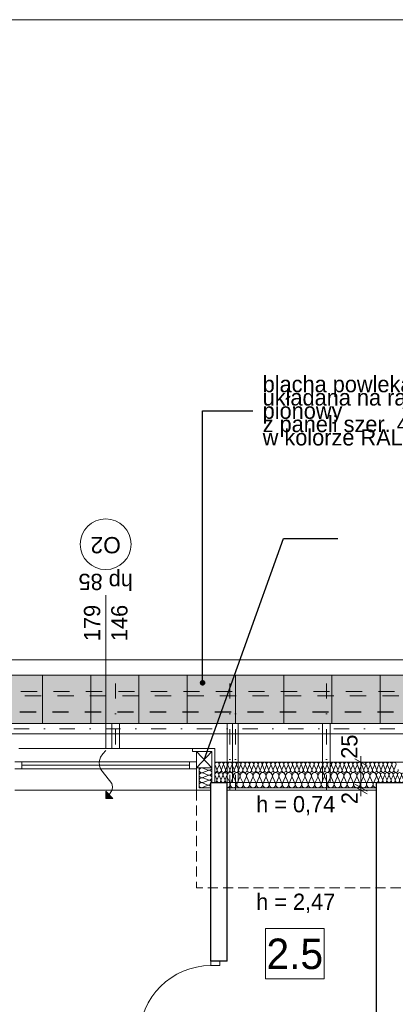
# Model space of a CAD drawing. Extents: x -613240 to -325500, y -25863 to 152403.
# Tile 214 of 254: x -423457 to -419758, y 106217 to 115903. Entities that reach past the tile are written whole.
import ezdxf

# ---------------------------------------------------------------- set-up
doc = ezdxf.new("R2010")
doc.units = 0
doc.header["$MEASUREMENT"] = 0
for name, pattern in [('Dot & Dashed', [450, 150, -150, 0, -150]), ('Krawędzie ukryte', [150, 100, -50]), ('Przerywana', [320, 160, -160])]:
    doc.linetypes.add(name, pattern=pattern)
for name, color, linetype in [('A-Okna', 7, 'Continuous'), ('Arch ocieplenie', 7, 'Continuous'), ('Inwent Izolacje', 7, 'Continuous'), ('INWENT WYMIARY', 7, 'Continuous')]:
    doc.layers.add(name, color=color, linetype=linetype)
for name, color, linetype, lineweight, true_color in [('A-Okna_Nr_Pióra__9', 7, 'Continuous', 13, 0x3dad99), ('Arch dachowki_Nr_Pióra__81', 7, 'Continuous', 9, 0x6a6a6a), ('Arch ocieplenie_Nr_Pióra__44', 7, 'Continuous', 13, 0x029e21), ('Arch opisy okien_Nr_Pióra__9', 7, 'Continuous', 13, 0x3dad99), ('Arch opisy_Nr_Pióra__9', 7, 'Continuous', 13, 0x3dad99), ('Arch wykończenie_Nr_Pióra__3', 7, 'Continuous', 18, 0xff6600), ('Arch wykończenie_Nr_Pióra__4', 7, 'Continuous', 13, 0x029e21), ('arch wypelnienia_Nr_Pióra__2', 7, 'Continuous', 13, 0x7f7f7f), ('Inwent Izolacje_Nr_Pióra__44', 7, 'Continuous', 13, 0x029e21), ('INWENT KONST. DREWNIANA_Nr_Pióra__2', 7, 'Continuous', 13, 0x7f7f7f), ('INWENT.ŚCIANY_Nr_Pióra__2', 7, 'Continuous', 13, 0x7f7f7f)]:
    doc.layers.add(name, color=color, linetype=linetype, lineweight=lineweight, true_color=true_color)
for name, color, linetype, lineweight in [('Arch opisy_Nr_Pióra__21', 7, 'Continuous', 9), ('ARCH TABELA_Nr_Pióra__21', 7, 'Continuous', 9), ('INWENT DACH_Nr_Pióra__21', 7, 'Continuous', 9), ('INWENT KONST. DREWNIANA_Nr_Pióra__21', 7, 'Continuous', 9), ('INWENT OPISY_Nr_Pióra__21', 7, 'Continuous', 9), ('INWENT RURY SPUSTOWE_Nr_Pióra__21', 7, 'Continuous', 9), ('INWENT WYMIARY_Nr_Pióra__21', 7, 'Continuous', 9), ('INWENT. DRZWI_Nr_Pióra__5', 7, 'Continuous', 13), ('INWENT. OKNA_Nr_Pióra__21', 7, 'Continuous', 9), ('INWENT. OKNA_Nr_Pióra__5', 7, 'Continuous', 13), ('INWENT.ŚCIANY_Nr_Pióra__1', 7, 'Continuous', 25), ('INWENT.ŚCIANY_Nr_Pióra__21', 7, 'Continuous', 9), ('Istniejące stropy_Nr_Pióra__5', 7, 'Continuous', 13)]:
    doc.layers.add(name, color=color, linetype=linetype, lineweight=lineweight)
doc.styles.add('GENERATED_STYLE_1', font='txt')
doc.styles.add('GENERATED_STYLE_10', font='arial.ttf')
doc.styles.add('GENERATED_STYLE_2', font='txt')
doc.styles.add('GENERATED_STYLE_3', font='txt')
doc.styles.add('GENERATED_STYLE_4', font='txt')
doc.styles.add('GENERATED_STYLE_5', font='txt')
doc.dimstyles.new('GENERATED_STYLE__3', dxfattribs={"dimtxt": 160.000002, "dimasz": 91.2, "dimexe": 0.18, "dimexo": 0, "dimgap": 0.09, "dimtad": 1, "dimdec": 0, "dimlfac": 0.1, "dimzin": 0, "dimdsep": 46, "dimtxsty": 'GENERATED_STYLE_1', "dimblk": 'ARROWHEAD_2', "dimblk1": 'ARROWHEAD_2', "dimblk2": 'ARROWHEAD_2', "dimcen": 0.09, "dimclrd": 7, "dimclre": 7, "dimclrt": 7, "dimazin": 0, "dimtfac": 1, "dimtdec": 4, "dimtmove": 0, "dimatfit": 3, "dimfxl": 0, "dimtolj": 1, "dimtzin": 0, "dimarcsym": 0})
doc.dimstyles.new('GENERATED_STYLE__8', dxfattribs={"dimtxt": 0.18, "dimasz": 182.4, "dimexe": 0.18, "dimexo": 0.0625, "dimgap": 0.09, "dimtad": 0, "dimtih": 1, "dimtoh": 1, "dimdec": 4, "dimzin": 0, "dimdsep": 46, "dimcen": 0.09, "dimadec": 0, "dimazin": 0, "dimtfac": 1, "dimtdec": 4, "dimtmove": 0, "dimatfit": 3, "dimldrblk": 'ARROWHEAD_5', "dimfxl": 0, "dimtolj": 1, "dimtzin": 0, "dimarcsym": 0})
doc.dimstyles.new('GENERATED_STYLE__9', dxfattribs={"dimtxt": 0.18, "dimasz": 109.44, "dimexe": 0.18, "dimexo": 0.0625, "dimgap": 0.09, "dimtad": 0, "dimtih": 1, "dimtoh": 1, "dimdec": 4, "dimzin": 0, "dimdsep": 46, "dimcen": 0.09, "dimadec": 0, "dimazin": 0, "dimtfac": 1, "dimtdec": 4, "dimtmove": 0, "dimatfit": 3, "dimldrblk": 'ARROWHEAD_11', "dimfxl": 0, "dimtolj": 1, "dimtzin": 0, "dimarcsym": 0})

# ---------------------------------------------------------------- blocks, each defined once
blk = doc.blocks.new('Izolacja cieplna 14_220', base_point=(-421534.9, 108497.6))
at = {"layer": 'Arch ocieplenie_Nr_Pióra__44', "linetype": 'Continuous'}
for p, q in [((-421533.2, 108567.8), (-421515.5, 108527.4)), ((-421511.9, 108527.4), (-421494.2, 108567.8)), ((-421490.7, 108567.8), (-421473, 108527.4)), ((-421469.4, 108527.4), (-421451.8, 108567.8)), ((-421448.2, 108567.8), (-421430.5, 108527.4)), ((-421427, 108527.4), (-421409.3, 108567.8)), ((-421405.7, 108567.8), (-421388, 108527.4)), ((-421384.5, 108527.4), (-421366.8, 108567.8)), ((-421363.2, 108567.8), (-421345.6, 108527.4)), ((-421342, 108527.4), (-421324.3, 108567.8)), ((-421320.7, 108567.8), (-421303.1, 108527.4)), ((-421299.5, 108527.4), (-421281.8, 108567.8)), ((-421278.3, 108567.8), (-421260.6, 108527.4)), ((-421257, 108527.4), (-421239.3, 108567.8)), ((-421235.8, 108567.8), (-421218.1, 108527.4)), ((-421214.5, 108527.4), (-421196.9, 108567.8)), ((-421193.3, 108567.8), (-421175.6, 108527.4)), ((-421172.1, 108527.4), (-421154.4, 108567.8)), ((-421150.8, 108567.8), (-421133.1, 108527.4)), ((-421129.6, 108527.4), (-421111.9, 108567.8)), ((-421108.3, 108567.8), (-421090.7, 108527.4)), ((-421087.1, 108527.4), (-421069.4, 108567.8)), ((-421065.8, 108567.8), (-421048.2, 108527.4)), ((-421044.6, 108527.4), (-421026.9, 108567.8)), ((-421023.4, 108567.8), (-421005.7, 108527.4)), ((-421002.1, 108527.4), (-420984.4, 108567.8)), ((-420980.9, 108567.8), (-420963.2, 108527.4)), ((-420959.6, 108527.4), (-420942, 108567.8)), ((-420938.4, 108567.8), (-420920.7, 108527.4)), ((-420917.2, 108527.4), (-420899.5, 108567.8)), ((-420895.9, 108567.8), (-420878.2, 108527.4)), ((-420874.7, 108527.4), (-420857, 108567.8)), ((-420853.4, 108567.8), (-420835.8, 108527.4)), ((-420832.2, 108527.4), (-420814.5, 108567.8)), ((-420810.9, 108567.8), (-420793.3, 108527.4)), ((-420789.7, 108527.4), (-420772, 108567.8)), ((-420768.5, 108567.8), (-420750.8, 108527.4)), ((-420747.2, 108527.4), (-420729.6, 108567.8)), ((-420726, 108567.8), (-420708.3, 108527.4)), ((-420704.7, 108527.4), (-420687.1, 108567.8)), ((-420683.5, 108567.8), (-420665.8, 108527.4)), ((-420662.3, 108527.4), (-420644.6, 108567.8)), ((-420641, 108567.8), (-420623.3, 108527.4)), ((-420619.8, 108527.4), (-420602.1, 108567.8)), ((-420598.5, 108567.8), (-420580.9, 108527.4)), ((-420577.3, 108527.4), (-420559.6, 108567.8)), ((-420556, 108567.8), (-420538.4, 108527.4)), ((-420534.8, 108527.4), (-420517.1, 108567.8)), ((-420513.6, 108567.8), (-420495.9, 108527.4)), ((-420492.3, 108527.4), (-420474.7, 108567.8)), ((-420471.1, 108567.8), (-420453.4, 108527.4)), ((-420449.8, 108527.4), (-420432.2, 108567.8)), ((-420428.6, 108567.8), (-420410.9, 108527.4)), ((-420407.4, 108527.4), (-420389.7, 108567.8)), ((-420386.1, 108567.8), (-420368.4, 108527.4)), ((-420364.9, 108527.4), (-420347.2, 108567.8)), ((-420343.6, 108567.8), (-420326, 108527.4)), ((-420322.4, 108527.4), (-420304.7, 108567.8)), ((-420301.1, 108567.8), (-420283.5, 108527.4)), ((-420279.9, 108527.4), (-420262.2, 108567.8)), ((-420258.7, 108567.8), (-420241, 108527.4)), ((-420237.4, 108527.4), (-420219.8, 108567.8)), ((-420216.2, 108567.8), (-420198.5, 108527.4)), ((-420194.9, 108527.4), (-420177.3, 108567.8)), ((-420173.7, 108567.8), (-420156, 108527.4)), ((-420152.5, 108527.4), (-420134.8, 108567.8)), ((-420131.2, 108567.8), (-420113.5, 108527.4)), ((-420110, 108527.4), (-420092.3, 108567.8)), ((-420088.7, 108567.8), (-420071.1, 108527.4)), ((-420067.5, 108527.4), (-420049.8, 108567.8)), ((-420046.2, 108567.8), (-420028.6, 108527.4)), ((-420025, 108527.4), (-420007.3, 108567.8)), ((-420003.8, 108567.8), (-419986.1, 108527.4)), ((-419982.5, 108527.4), (-419964.9, 108567.8)), ((-419961.3, 108567.8), (-419943.6, 108527.4)), ((-419940, 108527.4), (-419922.4, 108567.8)), ((-419918.8, 108567.8), (-419901.1, 108527.4)), ((-419897.6, 108527.4), (-419879.9, 108567.8)), ((-419876.3, 108567.8), (-419858.6, 108527.4)), ((-419855.1, 108527.4), (-419837.4, 108567.8)), ((-419833.8, 108567.8), (-419816.2, 108527.4)), ((-419812.6, 108527.4), (-419794.9, 108567.8)), ((-419791.4, 108567.8), (-419773.7, 108527.4)), ((-419770.1, 108527.4), (-419752.4, 108567.8))]:
    blk.add_line(p, q, dxfattribs=at)
for centre, start_param, end_param in [((-421513.7, 108576.3), 4.299595, 8.266775), ((-421471.2, 108576.3), 4.299595, 8.266775), ((-421428.7, 108576.3), 4.299595, 8.266775), ((-421386.3, 108576.3), 4.299595, 8.266775), ((-421343.8, 108576.3), 4.299595, 8.266775), ((-421301.3, 108576.3), 4.299595, 8.266775), ((-421258.8, 108576.3), 4.299595, 8.266775), ((-421216.3, 108576.3), 4.299595, 8.266775), ((-421173.8, 108576.3), 4.299595, 8.266775), ((-421131.4, 108576.3), 4.299595, 8.266775), ((-421088.9, 108576.3), 4.299595, 8.266775), ((-421046.4, 108576.3), 4.299595, 8.266775), ((-421003.9, 108576.3), 4.299595, 8.266775), ((-420961.4, 108576.3), 4.299595, 8.266775), ((-420918.9, 108576.3), 4.299595, 8.266775), ((-420876.5, 108576.3), 4.299595, 8.266775), ((-420834, 108576.3), 4.299595, 8.266775), ((-420791.5, 108576.3), 4.299595, 8.266775), ((-420749, 108576.3), 4.299595, 8.266775), ((-420706.5, 108576.3), 4.299595, 8.266775), ((-420664, 108576.3), 4.299595, 8.266775), ((-420621.6, 108576.3), 4.299595, 8.266775), ((-420579.1, 108576.3), 4.299595, 8.266775), ((-420536.6, 108576.3), 4.299595, 8.266775), ((-420494.1, 108576.3), 4.299595, 8.266775), ((-420451.6, 108576.3), 4.299595, 8.266775), ((-420409.1, 108576.3), 4.299595, 8.266775), ((-420366.7, 108576.3), 4.299595, 8.266775), ((-420324.2, 108576.3), 4.299595, 8.266775), ((-420281.7, 108576.3), 4.299595, 8.266775), ((-420239.2, 108576.3), 4.299595, 8.266775), ((-420196.7, 108576.3), 4.299595, 8.266775), ((-420154.2, 108576.3), 4.299595, 8.266775), ((-420111.8, 108576.3), 4.299595, 8.266775), ((-420069.3, 108576.3), 4.299595, 8.266775), ((-420026.8, 108576.3), 4.299595, 8.266775), ((-419984.3, 108576.3), 4.299595, 8.266775), ((-419941.8, 108576.3), 4.299595, 8.266775), ((-419899.3, 108576.3), 4.299595, 8.266775), ((-419856.9, 108576.3), 4.299595, 8.266775), ((-419814.4, 108576.3), 4.299595, 8.266775), ((-419771.9, 108576.3), 4.299595, 8.266775), ((-421534.9, 108518.9), 3.141593, 5.125182), ((-421492.5, 108518.9), 1.158004, 5.125183), ((-421450, 108518.9), 1.158004, 5.125183), ((-421407.5, 108518.9), 1.158004, 5.125183), ((-421365, 108518.9), 1.158004, 5.125183), ((-421322.5, 108518.9), 1.158004, 5.125183), ((-421280, 108518.9), 1.158004, 5.125183), ((-421237.6, 108518.9), 1.158004, 5.125183), ((-421195.1, 108518.9), 1.158004, 5.125183), ((-421152.6, 108518.9), 1.158004, 5.125183), ((-421110.1, 108518.9), 1.158004, 5.125183), ((-421067.6, 108518.9), 1.158004, 5.125183), ((-421025.1, 108518.9), 1.158004, 5.125183), ((-420982.7, 108518.9), 1.158004, 5.125183), ((-420940.2, 108518.9), 1.158004, 5.125183), ((-420897.7, 108518.9), 1.158004, 5.125183), ((-420855.2, 108518.9), 1.158004, 5.125183), ((-420812.7, 108518.9), 1.158004, 5.125183), ((-420770.2, 108518.9), 1.158004, 5.125183), ((-420727.8, 108518.9), 1.158004, 5.125183), ((-420685.3, 108518.9), 1.158004, 5.125183), ((-420642.8, 108518.9), 1.158004, 5.125183), ((-420600.3, 108518.9), 1.158004, 5.125183), ((-420557.8, 108518.9), 1.158004, 5.125183), ((-420515.4, 108518.9), 1.158004, 5.125183), ((-420472.9, 108518.9), 1.158004, 5.125183), ((-420430.4, 108518.9), 1.158004, 5.125183), ((-420387.9, 108518.9), 1.158004, 5.125183), ((-420345.4, 108518.9), 1.158004, 5.125183), ((-420302.9, 108518.9), 1.158004, 5.125183), ((-420260.5, 108518.9), 1.158004, 5.125183), ((-420218, 108518.9), 1.158004, 5.125183), ((-420175.5, 108518.9), 1.158004, 5.125183), ((-420133, 108518.9), 1.158004, 5.125183), ((-420090.5, 108518.9), 1.158004, 5.125183), ((-420048, 108518.9), 1.158004, 5.125183), ((-420005.6, 108518.9), 1.158004, 5.125183), ((-419963.1, 108518.9), 1.158004, 5.125183), ((-419920.6, 108518.9), 1.158004, 5.125183), ((-419878.1, 108518.9), 1.158004, 5.125183), ((-419835.6, 108518.9), 1.158004, 5.125183), ((-419793.1, 108518.9), 1.158004, 5.125183), ((-419750.7, 108518.9), 1.158004, 5.125183)]:
    blk.add_ellipse(centre, major_axis=(0, 21.3), ratio=0.998768, start_param=start_param, end_param=end_param, dxfattribs=at)
blk = doc.blocks.new('Izolacja cieplna 14_349', base_point=(-421564.9, 108397.6))
at = {"layer": 'Inwent Izolacje_Nr_Pióra__44', "linetype": 'Continuous'}
for p, q in [((-421602.2, 108520.5), (-421652.7, 108540.6)), ((-421652.7, 108496.3), (-421602.2, 108516.4)), ((-421602.2, 108472.1), (-421652.7, 108492.2)), ((-421652.7, 108448), (-421602.2, 108468.1)), ((-421602.2, 108423.8), (-421652.7, 108443.9)), ((-421652.7, 108399.6), (-421602.2, 108419.7))]:
    blk.add_line(p, q, dxfattribs=at)
for centre, start_param, end_param in [((-421663.4, 108518.4), 4.299595, 8.266775), ((-421663.4, 108470.1), 4.299595, 8.266775), ((-421591.5, 108542.6), 1.158004, 3.141593), ((-421591.5, 108494.3), 1.158004, 5.125183), ((-421663.4, 108421.8), 4.299595, 8.266775), ((-421591.5, 108445.9), 1.158004, 5.125183), ((-421591.5, 108397.6), 3.141593, 5.125182)]:
    blk.add_ellipse(centre, major_axis=(-26.6, 0), ratio=0.909034, start_param=start_param, end_param=end_param, dxfattribs=at)
blk = doc.blocks.new('Izolacja cieplna 14_351', base_point=(-421574.9, 108347.6))
at = {"layer": 'Inwent Izolacje_Nr_Pióra__44', "linetype": 'Continuous'}
for p, q in [((-421609.2, 108374.7), (-421655.7, 108395.5)), ((-421655.7, 108349.7), (-421609.2, 108370.5))]:
    blk.add_line(p, q, dxfattribs=at)
for centre, start_param, end_param in [((-421665.5, 108372.6), 5.870392, 9.837571), ((-421599.4, 108397.6), 2.7288, 4.712389), ((-421599.4, 108347.6), 4.712389, 6.695979)]:
    blk.add_ellipse(centre, major_axis=(0, 25), ratio=0.978338, start_param=start_param, end_param=end_param, dxfattribs=at)
blk = doc.blocks.new('Izolacja cieplna 14_352', base_point=(-421534.9, 108397.6))
at = {"layer": 'Inwent Izolacje_Nr_Pióra__44', "linetype": 'Continuous'}
for p, q in [((-421533.3, 108466.5), (-421516.6, 108426.9)), ((-421513.3, 108426.9), (-421496.6, 108466.5)), ((-421493.3, 108466.5), (-421476.6, 108426.9)), ((-421473.3, 108426.9), (-421456.6, 108466.5)), ((-421453.3, 108466.5), (-421436.6, 108426.9)), ((-421433.3, 108426.9), (-421416.6, 108466.5))]:
    blk.add_line(p, q, dxfattribs=at)
for centre, start_param, end_param in [((-421514.9, 108474.9), 4.299595, 8.266775), ((-421474.9, 108474.9), 4.299595, 8.266775), ((-421434.9, 108474.9), 4.299595, 8.266775), ((-421534.9, 108418.5), 3.141593, 5.125182), ((-421494.9, 108418.5), 1.158004, 5.125183), ((-421454.9, 108418.5), 1.158004, 5.125183), ((-421414.9, 108418.5), 1.158004, 3.141593)]:
    blk.add_ellipse(centre, major_axis=(0, 20.9), ratio=0.958209, start_param=start_param, end_param=end_param, dxfattribs=at)
blk = doc.blocks.new('Izolacja cieplna 14_353', base_point=(-419944.9, 108397.6))
at = {"layer": 'Inwent Izolacje_Nr_Pióra__44', "linetype": 'Continuous'}
for p, q in [((-419943.2, 108466.5), (-419926, 108426.9)), ((-419922.5, 108426.9), (-419905.3, 108466.5)), ((-419901.8, 108466.5), (-419884.5, 108426.9)), ((-419881.1, 108426.9), (-419863.8, 108466.5)), ((-419860.3, 108466.5), (-419843.1, 108426.9)), ((-419839.6, 108426.9), (-419822.4, 108466.5)), ((-419818.9, 108466.5), (-419801.7, 108426.9)), ((-419798.2, 108426.9), (-419781, 108466.5)), ((-419777.5, 108466.5), (-419760.3, 108426.9)), ((-419756.8, 108426.9), (-419739.5, 108466.5)), ((-419736.1, 108466.5), (-419718.8, 108426.9)), ((-419715.4, 108426.9), (-419698.1, 108466.5)), ((-419694.6, 108466.5), (-419677.4, 108426.9)), ((-419673.9, 108426.9), (-419656.7, 108466.5))]:
    blk.add_line(p, q, dxfattribs=at)
for centre, start_param, end_param in [((-419924.2, 108474.9), 4.299595, 8.266775), ((-419882.8, 108474.9), 4.299595, 8.266775), ((-419841.4, 108474.9), 4.299595, 8.266775), ((-419799.9, 108474.9), 4.299595, 8.266775), ((-419758.5, 108474.9), 4.299595, 8.266775), ((-419717.1, 108474.9), 4.299595, 8.266775), ((-419675.7, 108474.9), 4.299595, 8.266775), ((-419944.9, 108418.5), 3.141593, 5.125182), ((-419903.5, 108418.5), 1.158004, 5.125183), ((-419862.1, 108418.5), 1.158004, 5.125183), ((-419820.7, 108418.5), 1.158004, 5.125183), ((-419779.2, 108418.5), 1.158004, 5.125183), ((-419737.8, 108418.5), 1.158004, 5.125183), ((-419696.4, 108418.5), 1.158004, 5.125183), ((-419654.9, 108418.5), 1.158004, 3.141593)]:
    blk.add_ellipse(centre, major_axis=(0, 20.9), ratio=0.992431, start_param=start_param, end_param=end_param, dxfattribs=at)
blk = doc.blocks.new('Izolacja cieplna 14_354', base_point=(-421414.9, 108347.6))
at = {"layer": 'Inwent Izolacje_Nr_Pióra__44', "linetype": 'Continuous'}
for p, q in [((-421412.3, 108451.6), (-421385.7, 108391.8)), ((-421380.3, 108391.8), (-421353.7, 108451.6)), ((-421348.3, 108451.6), (-421321.8, 108391.8)), ((-421316.4, 108391.8), (-421289.8, 108451.6)), ((-421284.4, 108451.6), (-421257.8, 108391.8)), ((-421252.5, 108391.8), (-421225.9, 108451.6)), ((-421220.5, 108451.6), (-421193.9, 108391.8)), ((-421188.6, 108391.8), (-421162, 108451.6)), ((-421156.6, 108451.6), (-421130, 108391.8)), ((-421124.7, 108391.8), (-421098.1, 108451.6)), ((-421092.7, 108451.6), (-421066.1, 108391.8)), ((-421060.7, 108391.8), (-421034.2, 108451.6)), ((-421028.8, 108451.6), (-421002.2, 108391.8)), ((-420996.8, 108391.8), (-420970.2, 108451.6)), ((-420964.9, 108451.6), (-420938.3, 108391.8)), ((-420932.9, 108391.8), (-420906.3, 108451.6)), ((-420901, 108451.6), (-420874.4, 108391.8)), ((-420869, 108391.8), (-420842.4, 108451.6)), ((-420837, 108451.6), (-420810.5, 108391.8)), ((-420805.1, 108391.8), (-420778.5, 108451.6)), ((-420773.1, 108451.6), (-420746.5, 108391.8)), ((-420741.2, 108391.8), (-420714.6, 108451.6)), ((-420709.2, 108451.6), (-420682.6, 108391.8)), ((-420677.3, 108391.8), (-420650.7, 108451.6)), ((-420645.3, 108451.6), (-420618.7, 108391.8)), ((-420613.4, 108391.8), (-420586.8, 108451.6)), ((-420581.4, 108451.6), (-420554.8, 108391.8)), ((-420549.4, 108391.8), (-420522.8, 108451.6)), ((-420517.5, 108451.6), (-420490.9, 108391.8)), ((-420485.5, 108391.8), (-420458.9, 108451.6)), ((-420453.6, 108451.6), (-420427, 108391.8)), ((-420421.6, 108391.8), (-420395, 108451.6)), ((-420389.7, 108451.6), (-420363.1, 108391.8)), ((-420357.7, 108391.8), (-420331.1, 108451.6)), ((-420325.7, 108451.6), (-420299.2, 108391.8)), ((-420293.8, 108391.8), (-420267.2, 108451.6)), ((-420261.8, 108451.6), (-420235.2, 108391.8)), ((-420229.9, 108391.8), (-420203.3, 108451.6)), ((-420197.9, 108451.6), (-420171.3, 108391.8)), ((-420166, 108391.8), (-420139.4, 108451.6)), ((-420134, 108451.6), (-420107.4, 108391.8)), ((-420102, 108391.8), (-420075.5, 108451.6)), ((-420070.1, 108451.6), (-420043.5, 108391.8)), ((-420038.1, 108391.8), (-420011.5, 108451.6)), ((-420006.2, 108451.6), (-419979.6, 108391.8)), ((-419974.2, 108391.8), (-419947.6, 108451.6))]:
    blk.add_line(p, q, dxfattribs=at)
for centre, start_param, end_param in [((-421383, 108464.2), 5.870392, 9.837571), ((-421319.1, 108464.2), 5.870392, 9.837571), ((-421255.2, 108464.2), 5.870392, 9.837571), ((-421191.3, 108464.2), 5.870392, 9.837571), ((-421127.3, 108464.2), 5.870392, 9.837571), ((-421063.4, 108464.2), 5.870392, 9.837571), ((-420999.5, 108464.2), 5.870392, 9.837571), ((-420935.6, 108464.2), 5.870392, 9.837571), ((-420871.7, 108464.2), 5.870392, 9.837571), ((-420807.8, 108464.2), 5.870392, 9.837571), ((-420743.9, 108464.2), 5.870392, 9.837571), ((-420679.9, 108464.2), 5.870392, 9.837571), ((-420616, 108464.2), 5.870392, 9.837571), ((-420552.1, 108464.2), 5.870392, 9.837571), ((-420488.2, 108464.2), 5.870392, 9.837571), ((-420424.3, 108464.2), 5.870392, 9.837571), ((-420360.4, 108464.2), 5.870392, 9.837571), ((-420296.5, 108464.2), 5.870392, 9.837571), ((-420232.6, 108464.2), 5.870392, 9.837571), ((-420168.6, 108464.2), 5.870392, 9.837571), ((-420104.7, 108464.2), 5.870392, 9.837571), ((-420040.8, 108464.2), 5.870392, 9.837571), ((-419976.9, 108464.2), 5.870392, 9.837571), ((-421414.9, 108379.1), 4.712389, 6.695979), ((-421351, 108379.1), 2.7288, 6.695979), ((-421287.1, 108379.1), 2.7288, 6.695979), ((-421223.2, 108379.1), 2.7288, 6.695979), ((-421159.3, 108379.1), 2.7288, 6.695979), ((-421095.4, 108379.1), 2.7288, 6.695979), ((-421031.5, 108379.1), 2.7288, 6.695979), ((-420967.6, 108379.1), 2.7288, 6.695979), ((-420903.6, 108379.1), 2.7288, 6.695979), ((-420839.7, 108379.1), 2.7288, 6.695979), ((-420775.8, 108379.1), 2.7288, 6.695979), ((-420711.9, 108379.1), 2.7288, 6.695979), ((-420648, 108379.1), 2.7288, 6.695979), ((-420584.1, 108379.1), 2.7288, 6.695979), ((-420520.2, 108379.1), 2.7288, 6.695979), ((-420456.3, 108379.1), 2.7288, 6.695979), ((-420392.3, 108379.1), 2.7288, 6.695979), ((-420328.4, 108379.1), 2.7288, 6.695979), ((-420264.5, 108379.1), 2.7288, 6.695979), ((-420200.6, 108379.1), 2.7288, 6.695979), ((-420136.7, 108379.1), 2.7288, 6.695979), ((-420072.8, 108379.1), 2.7288, 6.695979), ((-420008.9, 108379.1), 2.7288, 6.695979), ((-419944.9, 108379.1), 2.7288, 4.712389)]:
    blk.add_ellipse(centre, major_axis=(32, 0), ratio=0.985907, start_param=start_param, end_param=end_param, dxfattribs=at)
blk = doc.blocks.new('Krzywa_25', base_point=(-422609.9, 108713.5))
at = {"layer": 'A-Okna_Nr_Pióra__9', "linetype": 'Continuous'}
blk.add_hatch(color=256, dxfattribs=at).paths.add_polyline_path([(-422609.9, 108242.9), (-422609.5, 108313.6), (-422539.2, 108242.5)], flags=0)
for p, q in [((-422609.9, 108242.9), (-422609.5, 108313.6)), ((-422609.5, 108313.6), (-422539.2, 108242.5)), ((-422609.9, 108242.9), (-422539.2, 108242.5))]:
    blk.add_line(p, q, dxfattribs=at)
at = {"layer": 'A-Okna_Nr_Pióra__9', "linetype": 'Continuous', "flags": 128}
blk.add_lwpolyline([(-422609.9, 108713.5), (-422639.1, 108682.3), (-422660.4, 108647.3), (-422672.6, 108602.6), (-422670, 108563.9), (-422657.1, 108527.4), (-422609.9, 108462.9), (-422550.3, 108389.6), (-422543.2, 108357.6), (-422547.2, 108327.7), (-422574.4, 108278.1)], dxfattribs=at)
blk = doc.blocks.new('*D785')
at = {"layer": 'INWENT WYMIARY_Nr_Pióra__21', "linetype": 'Continuous'}
for p, q in [((-420006.9, 108347.6), (-420186.9, 108347.6)), ((-420006.9, 108322.6), (-420186.9, 108322.6)), ((-420156.9, 108382.3), (-420036.9, 108313)), ((-420036.9, 108288), (-420156.9, 108357.3)), ((-420096.9, 108322.6), (-420096.9, 108347.6)), ((-420096.9, 108263.9), (-420096.9, 108322.6))]:
    blk.add_line(p, q, dxfattribs=at)
at = {"layer": 'INWENT WYMIARY_Nr_Pióra__21', "char_height": 160, "attachment_point": 7, "rotation": 90, "style": 'GENERATED_STYLE_1'}
for s, insert in [('{25}', (-420128.9, 108632.3)), ('{2}', (-420128.9, 108185.5))]:
    blk.add_mtext(s, dxfattribs=dict(at, insert=insert))
blk = doc.blocks.new('ARROWHEAD_2')
at = {"color": 0, "linetype": 'Continuous', "lineweight": 0}
for p, q in [((0, 0), (-1, 0)), ((-0.38, -0.66), (0.38, 0.66))]:
    blk.add_line(p, q, dxfattribs=at)
blk = doc.blocks.new('*D786')
at = {"layer": 'INWENT WYMIARY_Nr_Pióra__21', "linetype": 'Continuous'}
for p, q in [((-420006.9, 108597.6), (-420186.9, 108597.6)), ((-420036.9, 108563), (-420156.9, 108632.3)), ((-420096.9, 108597.6), (-420096.9, 108656.3)), ((-420096.9, 108347.6), (-420096.9, 108597.6)), ((-420006.9, 108347.6), (-420186.9, 108347.6)), ((-420156.9, 108382.3), (-420036.9, 108313)), ((-420036.9, 108288), (-420156.9, 108357.3))]:
    blk.add_line(p, q, dxfattribs=at)
at = {"layer": 'INWENT WYMIARY_Nr_Pióra__21', "char_height": 160, "attachment_point": 7, "rotation": 90, "style": 'GENERATED_STYLE_1'}
for s, insert in [('{25}', (-420128.9, 108632.3)), ('{2}', (-420128.9, 108185.5))]:
    blk.add_mtext(s, dxfattribs=dict(at, insert=insert))
blk = doc.blocks.new('ARROWHEAD_5')
at = {"color": 0, "linetype": 'Continuous', "lineweight": 0}
blk.add_line((0, 0), (-1, 0), dxfattribs=at)
blk.add_solid([(-1, 0.2679), (0, 0), (-1, -0.2679), (-1, 0.2679)], dxfattribs=at)
blk = doc.blocks.new('ARROWHEAD_11')
at = {"color": 0, "linetype": 'Continuous', "lineweight": 0}
blk.add_line((0, 0), (-1, 0), dxfattribs=at)
at = {"color": 0, "linetype": 'Continuous', "lineweight": 0, "const_width": 0.25, "flags": 128}
blk.add_lwpolyline([(-0.125, 0, 1), (0.125, 0, 1)], format="xyb", close=True, dxfattribs=at)

msp = doc.modelspace()

# ---------------------------------------------------------------- hatches: boundary and pattern name
at = {"layer": 'arch wypelnienia_Nr_Pióra__2', "linetype": 'Continuous', "lineweight": 0, "true_color": 0x3f3f3f}
msp.add_hatch(color=250, dxfattribs=at).paths.add_polyline_path([(-414324.9, 108977.6), (-430714.9, 108977.6), (-430714.9, 109453.8), (-414324.9, 109453.8)], flags=0)

# ---------------------------------------------------------------- linework, layer by layer
at = {"layer": 'Arch dachowki_Nr_Pióra__81', "linetype": 'Continuous'}
for p, q in [((-423232.4, 108977.6), (-423232.4, 109453.8)), ((-422757.4, 108977.6), (-422757.4, 109453.8)), ((-422282.4, 108977.6), (-422282.4, 109453.8)), ((-421807.4, 108977.6), (-421807.4, 109453.8)), ((-421332.4, 108977.6), (-421332.4, 109453.8)), ((-420857.4, 108977.6), (-420857.4, 109453.8)), ((-420382.4, 108977.6), (-420382.4, 109453.8)), ((-419907.4, 108977.6), (-419907.4, 109453.8))]:
    msp.add_line(p, q, dxfattribs=at)
at = {"layer": 'Arch opisy_Nr_Pióra__9', "linetype": 'Continuous'}
msp.add_circle((-422609.9, 110742.6), 250, dxfattribs=at)
at = {"layer": 'ARCH TABELA_Nr_Pióra__21', "linetype": 'Continuous'}
msp.add_line((-435639.9, 115902.6), (-394889.9, 115902.6), dxfattribs=at)
at = {"layer": 'Arch wykończenie_Nr_Pióra__3', "linetype": 'Przerywana'}
msp.add_line((-430484.9, 109292.6), (-414514.9, 109292.6), dxfattribs=at)
at = {"layer": 'Arch wykończenie_Nr_Pióra__4', "linetype": 'Continuous'}
msp.add_line((-415254.9, 108597.6), (-421534.9, 108597.6), dxfattribs=at)
at = {"layer": 'INWENT DACH_Nr_Pióra__21', "linetype": 'Continuous'}
msp.add_line((-414324.9, 109453.8), (-430714.9, 109453.8), dxfattribs=at)
at = {"layer": 'INWENT KONST. DREWNIANA_Nr_Pióra__2', "linetype": 'Continuous'}
for p, q in [((-422549.9, 108977.6), (-422549.9, 108732.6)), ((-422474.9, 108977.6), (-422474.9, 108732.6)), ((-421414.9, 108977.6), (-421414.9, 108397.6)), ((-421359.9, 108977.6), (-421359.9, 108397.6)), ((-421359.9, 108977.6), (-421359.9, 108397.6)), ((-421304.9, 108977.6), (-421304.9, 108397.6)), ((-420474.9, 108977.6), (-420474.9, 108397.6)), ((-420399.9, 108977.6), (-420399.9, 108397.6))]:
    msp.add_line(p, q, dxfattribs=at)
at = {"layer": 'INWENT KONST. DREWNIANA_Nr_Pióra__21', "linetype": 'Dot & Dashed'}
for p, q in [((-422512.4, 109374.2), (-422512.4, 108732.6)), ((-421387.4, 109374.2), (-421387.4, 108322.6)), ((-421332.4, 109374.2), (-421332.4, 108322.6)), ((-420437.4, 109374.2), (-420437.4, 108322.6)), ((-430714.9, 108927.6), (-414324.9, 108927.6)), ((-430714.9, 108927.6), (-414324.9, 108927.6))]:
    msp.add_line(p, q, dxfattribs=at)
at = {"layer": 'INWENT KONST. DREWNIANA_Nr_Pióra__21', "linetype": 'Continuous'}
for p, q in [((-414324.9, 108977.6), (-430714.9, 108977.6)), ((-414324.9, 108877.6), (-430714.9, 108877.6)), ((-421714.9, 108702.6), (-421714.9, 108542.6)), ((-421564.9, 108702.6), (-421714.9, 108702.6)), ((-421564.9, 108542.6), (-421714.9, 108702.6)), ((-421714.9, 108542.6), (-421564.9, 108702.6)), ((-421564.9, 108542.6), (-421564.9, 108702.6)), ((-421714.9, 108542.6), (-421564.9, 108542.6))]:
    msp.add_line(p, q, dxfattribs=at)
at = {"layer": 'INWENT RURY SPUSTOWE_Nr_Pióra__21', "linetype": 'Continuous'}
msp.add_line((-414324.9, 109603.8), (-430714.9, 109603.8), dxfattribs=at)
at = {"layer": 'INWENT. DRZWI_Nr_Pióra__5', "linetype": 'Continuous'}
for p, q in [((-421574.9, 106642.6), (-421574.9, 106597.6)), ((-421484.9, 106597.6), (-421484.9, 106642.6)), ((-421574.9, 106597.6), (-421484.9, 106597.6))]:
    msp.add_line(p, q, dxfattribs=at)
msp.add_arc((-421574.9, 105897.6), 700, 90, 180, dxfattribs=at)
at = {"layer": 'INWENT. OKNA_Nr_Pióra__5', "linetype": 'Continuous'}
for p, q in [((-422609.9, 108732.6), (-422609.9, 110242.6)), ((-421714.9, 108602.6), (-423504.9, 108602.6)), ((-423434.9, 108532.6), (-423434.9, 108602.6)), ((-421784.9, 108532.6), (-421784.9, 108602.6)), ((-421714.9, 108532.6), (-421714.9, 108602.6)), ((-421714.9, 108532.6), (-423504.9, 108532.6)), ((-421784.9, 108567.6), (-423434.9, 108567.6))]:
    msp.add_line(p, q, dxfattribs=at)
at = {"layer": 'INWENT.ŚCIANY_Nr_Pióra__1', "linetype": 'Przerywana'}
msp.add_line((-429854.9, 109092.6), (-415204.9, 109092.6), dxfattribs=at)
at = {"layer": 'INWENT.ŚCIANY_Nr_Pióra__1', "linetype": 'Continuous'}
for p, q in [((-421574.9, 106642.6), (-421574.9, 108397.6)), ((-421574.9, 108397.6), (-421414.9, 108397.6)), ((-421414.9, 106642.6), (-421414.9, 108397.6)), ((-419944.9, 105052.6), (-419944.9, 108397.6)), ((-419944.9, 108397.6), (-419654.9, 108397.6)), ((-421414.9, 106642.6), (-421574.9, 106642.6))]:
    msp.add_line(p, q, dxfattribs=at)
at = {"layer": 'INWENT.ŚCIANY_Nr_Pióra__2', "linetype": 'Przerywana'}
msp.add_line((-430444.9, 109252.6), (-414594.9, 109252.6), dxfattribs=at)
at = {"layer": 'INWENT.ŚCIANY_Nr_Pióra__21', "linetype": 'Continuous'}
for p, q in [((-423464.9, 108732.6), (-421754.9, 108732.6)), ((-421754.9, 108732.6), (-421534.9, 108732.6)), ((-421754.9, 108732.6), (-421754.9, 108702.6)), ((-421754.9, 108702.6), (-421564.9, 108702.6)), ((-421714.9, 108702.6), (-421714.9, 108602.6)), ((-421564.9, 108702.6), (-421564.9, 108397.6)), ((-421534.9, 108732.6), (-421534.9, 108397.6)), ((-421714.9, 108532.6), (-421714.9, 108602.6)), ((-421714.9, 108542.6), (-421714.9, 108322.6)), ((-421689.9, 108542.6), (-421689.9, 108347.6)), ((-421414.9, 108397.6), (-419944.9, 108397.6)), ((-421714.9, 108322.6), (-423504.9, 108322.6)), ((-421714.9, 108322.6), (-421574.9, 108322.6)), ((-421689.9, 108347.6), (-421574.9, 108347.6)), ((-421414.9, 108347.6), (-419944.9, 108347.6)), ((-421414.9, 108322.6), (-419944.9, 108322.6))]:
    msp.add_line(p, q, dxfattribs=at)
at = {"layer": 'Istniejące stropy_Nr_Pióra__5', "linetype": 'Krawędzie ukryte'}
for p in [(-421714.9, 108322.6), (-415204.9, 107362.6)]:
    msp.add_line(p, (-421714.9, 107362.6), dxfattribs=at)

# ---------------------------------------------------------------- block references
at = {"layer": 'A-Okna', "color": 135, "linetype": 'Continuous', "lineweight": 13, "true_color": 0x3dad99}
msp.add_blockref('Krzywa_25', (-422609.9, 108713.5), dxfattribs=at)
at = {"layer": 'Arch ocieplenie', "color": 104, "linetype": 'Continuous', "lineweight": 13, "true_color": 0x029e21}
msp.add_blockref('Izolacja cieplna 14_220', (-421534.9, 108497.6), dxfattribs=at)
at = {"layer": 'Inwent Izolacje', "color": 104, "linetype": 'Continuous', "lineweight": 13, "true_color": 0x029e21}
for name, p in [('Izolacja cieplna 14_349', (-421564.9, 108397.6)), ('Izolacja cieplna 14_352', (-421534.9, 108397.6)), ('Izolacja cieplna 14_354', (-421414.9, 108347.6)), ('Izolacja cieplna 14_353', (-419944.9, 108397.6)), ('Izolacja cieplna 14_351', (-421574.9, 108347.6))]:
    msp.add_blockref(name, p, dxfattribs=at)

# ---------------------------------------------------------------- texts
at = {"layer": 'Arch opisy okien_Nr_Pióra__9', "linetype": 'Continuous', "insert": (-422609.9, 110653.5), "char_height": 160, "attachment_point": 2, "rotation": 180, "style": 'GENERATED_STYLE_10'}
msp.add_mtext('{O2}', dxfattribs=at)
at = {"layer": 'Arch opisy_Nr_Pióra__21', "linetype": 'Continuous', "insert": (-421064.4, 112054.8), "char_height": 160, "width": 2319.927, "attachment_point": 4, "line_spacing_factor": 0.490806, "style": 'GENERATED_STYLE_4'}
msp.add_mtext('{blacha powlekana \\Pukładana na rąbek pionowy\\Pz paneli szer. 475 mm\\Pw kolorze RAL 7000}', dxfattribs=at)
at = {"layer": 'INWENT WYMIARY_Nr_Pióra__21', "linetype": 'Continuous', "char_height": 160, "attachment_point": 8, "style": 'GENERATED_STYLE_2'}
for s, insert in [('{h = 0,74}', (-420739.4, 108075.7)), ('{h = 2,47}', (-420739.4, 107115.7))]:
    msp.add_mtext(s, dxfattribs=dict(at, insert=insert))
at = {"layer": 'INWENT. OKNA_Nr_Pióra__21', "linetype": 'Continuous', "insert": (-422609.9, 110292), "char_height": 160, "attachment_point": 2, "rotation": 180, "style": 'GENERATED_STYLE_5'}
msp.add_mtext('{hp 85}', dxfattribs=at)
at = {"layer": 'INWENT. OKNA_Nr_Pióra__21', "linetype": 'Continuous', "insert": (-422824.1, 109967.6), "char_height": 160, "width": 709.227, "attachment_point": 2, "rotation": 90, "line_spacing_factor": 1.007581, "style": 'GENERATED_STYLE_5'}
msp.add_mtext('{179\\P146}', dxfattribs=at)

# ---------------------------------------------------------------- dimensions: what is measured, and where the dimension line sits
at = {"layer": 'INWENT WYMIARY', "linetype": 'Continuous'}
for base, p1, p2, picture, middle in [((-420096.8820407, 108322.6111025), (-420174.4827399, 108322.6111025), (-420155.6704492, 108347.6111025), '*D785', (-420208.8820424, 108246.2395836)), ((-420096.9, 108322.6), (-420155.7, 108347.6), (-420165.1, 108597.6), '*D786', (-420208.9, 108753.7))]:
    dim = msp.add_linear_dim(base=base, p1=p1, p2=p2, angle=90, dimstyle='GENERATED_STYLE__3', dxfattribs=at)
    dim.commit()
    dim.dimension.update_dxf_attribs({"geometry": picture, "text_midpoint": middle})

# ---------------------------------------------------------------- leaders
at = {"layer": 'Arch opisy_Nr_Pióra__21', "linetype": 'Continuous', "annotation_type": 0, "has_hookline": 1, "hookline_direction": 1, "text_width": 2285.7}
msp.add_leader([(-421655.9, 109379.3), (-421655.9, 112055.2), (-421162.6, 112055.2)], dimstyle='GENERATED_STYLE__9', dxfattribs=at)
at = {"layer": 'INWENT OPISY_Nr_Pióra__21', "linetype": 'Continuous', "annotation_type": 0, "has_hookline": 1, "hookline_direction": 1, "text_width": 754.3}
msp.add_leader([(-421639.9, 108622.6), (-420858.9, 110800.3), (-420323.3, 110800.3)], dimstyle='GENERATED_STYLE__8', dxfattribs=at)

# ---------------------------------------------------------------- wipeouts: each hides what was drawn before it
at = {"linetype": 'Continuous', "ltscale": 1736281.661895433}
msp.add_wipeout([(-421036.3, 106961.2), (-420460.3, 106961.2), (-420460.3, 106467.1), (-421036.3, 106467.1)], dxfattribs=at).dxf.layer = 'INWENT OPISY_Nr_Pióra__21'

# ---------------------------------------------------------------- next in the draw order: linework, layer by layer
at = {"layer": 'INWENT OPISY_Nr_Pióra__21', "linetype": 'Continuous', "flags": 128}
msp.add_lwpolyline([(-421036.3, 106961.2), (-420460.3, 106961.2), (-420460.3, 106467.1), (-421036.3, 106467.1)], close=True, dxfattribs=at)

# ---------------------------------------------------------------- next in the draw order: texts
at = {"layer": 'INWENT OPISY_Nr_Pióra__21', "linetype": 'Continuous', "insert": (-420748.3, 106559.1), "char_height": 300, "attachment_point": 8, "style": 'GENERATED_STYLE_3'}
msp.add_mtext('{2.5 }', dxfattribs=at)

doc.saveas('drawing.dxf')
